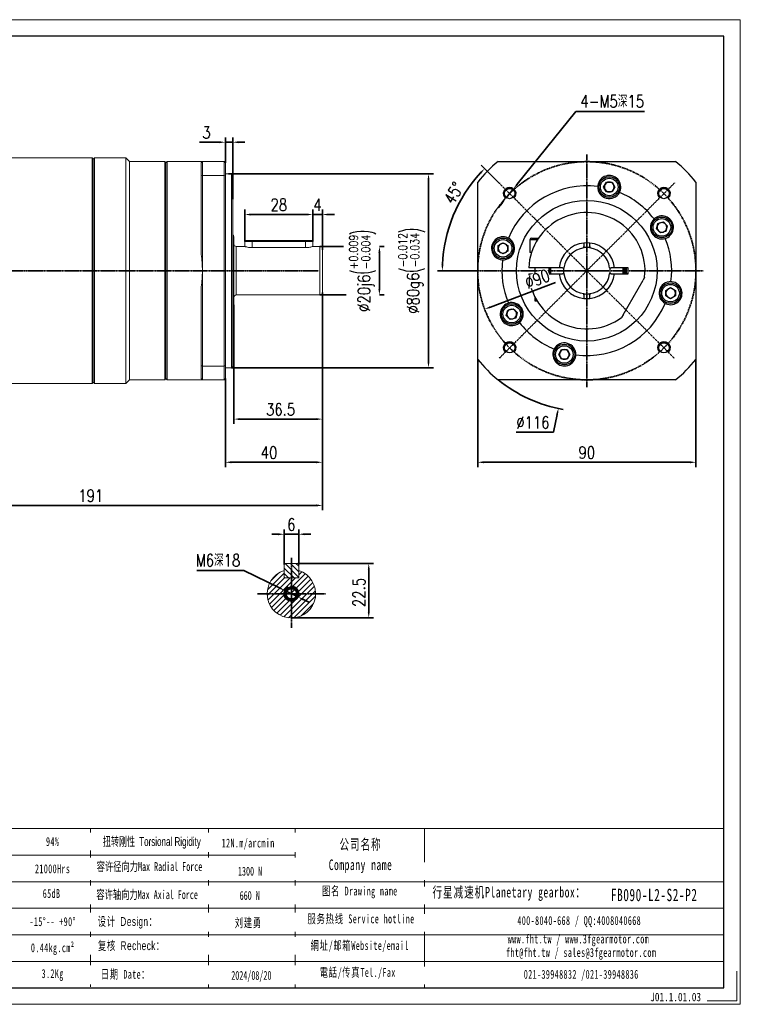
# Model space of a CAD drawing. Header units: millimetres. Extents: x 6126 to 6700, y -853 to -447.
# Tile 6 of 6: x 6403 to 6700, y -853 to -447. Entities that reach past the tile are written whole.
import ezdxf

# ---------------------------------------------------------------- set-up
doc = ezdxf.new("R2010")
doc.units = ezdxf.units.MM
doc.set_wipeout_variables(frame=1)
doc.header["$PDSIZE"] = -5
doc.linetypes.add('CENTER', pattern=[0.6, 0.375, -0.075, 0.075, -0.075])
doc.layers.get('0').update_dxf_attribs({"lineweight": 18})
doc.layers.get('Defpoints').update_dxf_attribs({"lineweight": 18})
for name, color, linetype, lineweight in [('1轮廓实线层', 7, 'Continuous', 70), ('2细线层', 4, 'Continuous', 35), ('3中心线层', 1, 'CENTER', 35), ('5剖面线层', 2, 'Continuous', 35), ('6文字层', 3, 'Continuous', 35), ('7标注层', 4, 'Continuous', 35), ('SLD-0', 7, 'Continuous', 18), ('图框_外框线', 7, 'Continuous', 18), ('标注线', 7, 'Continuous', 18)]:
    doc.layers.add(name, color=color, linetype=linetype, lineweight=lineweight)
doc.styles.add('TH_GBDIM', font='romans.shx', dxfattribs={"width": 0.8, "bigfont": 'gbcbig.shx'})
doc.styles.add('标准', font='txt', dxfattribs={"width": 0.667})
doc.styles.add('样式 1', font='txt', dxfattribs={"width": 0.8})
doc.dimstyles.new('TH_GBDIM', dxfattribs={"dimtxt": 5, "dimasz": 2.5, "dimexe": 2, "dimexo": 0, "dimgap": 1.5, "dimtad": 1, "dimdec": 1, "dimdsep": 46, "dimtxsty": 'TH_GBDIM', "dimcen": 2.5, "dimclrd": 130, "dimclre": 130, "dimclrt": 3, "dimadec": 0, "dimazin": 2, "dimtfac": 0.714286, "dimtdec": 1, "dimtmove": 0, "dimatfit": 3, "dimfxl": 1, "dimtzin": 0, "dimlwd": -1, "dimlwe": -1, "dimarcsym": 0})

# ---------------------------------------------------------------- blocks, each defined once
blk = doc.blocks.new('*U77')
at = {"layer": '3中心线层'}
blk.add_line((-18.12, -18.12), (18.12, 18.12), dxfattribs=at)
blk = doc.blocks.new('*U76')
at = {"layer": '1轮廓实线层', "color": 0, "linetype": 'ByBlock', "lineweight": -2, "transparency": 16777216}
for p, rotation in [((2055.7, 7340.05), 90), ((2055.7, 7303.8), 180), ((2091.95, 7303.8), 270)]:
    blk.add_blockref('*U77', p, dxfattribs=dict(at, rotation=rotation))
blk.add_blockref('*U77', (2091.95, 7340.05), dxfattribs=at)
blk = doc.blocks.new('*D78')
at = {"layer": '7标注层', "color": 130}
for p, q in [((6600.37, -513.81), (6593.08, -506.51)), ((6588.62, -550.05), (6575.04, -550.05))]:
    blk.add_line(p, q, dxfattribs=at)
blk.add_arc((6636.62, -550.05), 59.58, 137.4045, 177.5955, dxfattribs=at)
for points in [[(6593.06, -510.02), (6592.46, -509.44), (6594.49, -507.93)], [(6576.68, -547.55), (6577.51, -547.56), (6577.04, -550.05)]]:
    blk.add_solid(points, dxfattribs=at)
at = {"layer": 'Defpoints', "color": 0}
for p in [(6600.37, -513.81), (6579.07, -534.63), (6588.62, -550.05), (6636.62, -550.05), (6697.12, -550.05)]:
    blk.add_point(p, dxfattribs=at)
at = {"layer": '7标注层', "color": 3, "insert": (6581.72, -517.99), "char_height": 5, "attachment_point": 5, "rotation": 59.7095, "style": 'TH_GBDIM'}
blk.add_mtext('45%%d', dxfattribs=at)
blk = doc.blocks.new('*D79')
at = {"layer": '7标注层', "color": 130}
for p, q in [((6591.62, -586.65), (6591.62, -631.05)), ((6681.62, -586.65), (6681.62, -631.05)), ((6594.12, -629.05), (6679.12, -629.05))]:
    blk.add_line(p, q, dxfattribs=at)
for points in [[(6594.12, -628.63), (6594.12, -629.47), (6591.62, -629.05)], [(6679.12, -629.47), (6679.12, -628.63), (6681.62, -629.05)]]:
    blk.add_solid(points, dxfattribs=at)
at = {"layer": 'Defpoints', "color": 0}
for p in [(6591.62, -586.65), (6681.62, -586.65), (6681.62, -629.05)]:
    blk.add_point(p, dxfattribs=at)
at = {"layer": '7标注层', "color": 3, "insert": (6636.62, -625.05), "char_height": 5, "attachment_point": 5, "style": 'TH_GBDIM'}
blk.add_mtext('90', dxfattribs=at)
blk = doc.blocks.new('*D80')
at = {"layer": '7标注层', "color": 130}
for p, q in [((6636.62, -552.55), (6636.62, -547.55)), ((6634.12, -550.05), (6639.12, -550.05)), ((6624.37, -609.3), (6622.85, -616.65)), ((6607.45, -616.65), (6622.85, -616.65))]:
    blk.add_line(p, q, dxfattribs=at)
blk.add_arc((6636.62, -550.05), 58, 230.8833, 260.296, dxfattribs=at)
blk.add_solid([(6624.78, -609.38), (6623.96, -609.22), (6624.88, -606.85)], dxfattribs=at)
at = {"layer": 'Defpoints', "color": 0}
for p in [(6648.36, -493.25), (6624.88, -606.85)]:
    blk.add_point(p, dxfattribs=at)
at = {"layer": '7标注层', "color": 3, "insert": (6614.4, -612.65), "char_height": 5, "attachment_point": 5, "style": 'TH_GBDIM'}
blk.add_mtext('{∅116}{}{}', dxfattribs=at)
blk = doc.blocks.new('*D81')
at = {"layer": '7标注层', "color": 130}
for p, q in [((6632.06, -484.35), (6607.93, -514.34)), ((6660.37, -484.35), (6632.06, -484.35)), ((6603.23, -520.18), (6606.37, -516.29)), ((6601.66, -522.13), (6600.1, -524.08))]:
    blk.add_line(p, q, dxfattribs=at)
for points in [[(6607.61, -514.08), (6608.26, -514.6), (6606.37, -516.29)], [(6601.99, -522.39), (6601.34, -521.87), (6603.23, -520.18)]]:
    blk.add_solid(points, dxfattribs=at)
at = {"layer": 'Defpoints', "color": 0}
for p in [(6606.37, -516.29), (6603.23, -520.18)]:
    blk.add_point(p, dxfattribs=at)
at = {"layer": '7标注层', "color": 3, "insert": (6647.11, -480.16), "char_height": 5, "attachment_point": 5, "style": 'TH_GBDIM'}
blk.add_mtext('{4-M5深15}{}{}', dxfattribs=at)
blk = doc.blocks.new('*D82')
at = {"layer": '7标注层', "color": 130}
blk.add_line((6623.72, -554.92), (6596.85, -565.05), dxfattribs=at)
blk.add_solid([(6596.71, -564.66), (6597, -565.44), (6594.51, -565.93)], dxfattribs=at)
at = {"layer": 'Defpoints', "color": 0}
for p in [(6678.72, -534.18), (6594.51, -565.93)]:
    blk.add_point(p, dxfattribs=at)
at = {"layer": '7标注层', "color": 3, "insert": (6616.18, -553.49), "char_height": 5, "attachment_point": 5, "rotation": 20.6615, "style": 'TH_GBDIM'}
blk.add_mtext('∅90', dxfattribs=at)
blk = doc.blocks.new('*D88')
at = {"layer": '7标注层', "color": 130}
for p, q in [((6527.59, -559.05), (6527.59, -648.84)), ((6336.59, -594.65), (6336.59, -648.84)), ((6339.09, -646.84), (6525.09, -646.84))]:
    blk.add_line(p, q, dxfattribs=at)
for points in [[(6339.09, -646.43), (6339.09, -647.26), (6336.59, -646.84)], [(6525.09, -647.26), (6525.09, -646.43), (6527.59, -646.84)]]:
    blk.add_solid(points, dxfattribs=at)
at = {"layer": 'Defpoints', "color": 0}
for p in [(6527.59, -559.05), (6336.59, -594.65), (6527.59, -646.84)]:
    blk.add_point(p, dxfattribs=at)
at = {"layer": '7标注层', "color": 3, "insert": (6432.09, -642.84), "char_height": 5, "attachment_point": 5, "style": 'TH_GBDIM'}
blk.add_mtext('191', dxfattribs=at)
blk = doc.blocks.new('*D89')
at = {"layer": '7标注层', "color": 130}
for p, q in [((6526.59, -540.05), (6536.31, -540.05)), ((6551.08, -540.05), (6553.09, -540.05)), ((6551.09, -557.55), (6551.09, -542.55)), ((6526.59, -560.05), (6537.44, -560.05)), ((6551.18, -560.05), (6553.09, -560.05))]:
    blk.add_line(p, q, dxfattribs=at)
for points in [[(6551.5, -542.55), (6550.67, -542.55), (6551.09, -540.05)], [(6550.67, -557.55), (6551.5, -557.55), (6551.09, -560.05)]]:
    blk.add_solid(points, dxfattribs=at)
at = {"layer": 'Defpoints', "color": 0}
for p in [(6526.59, -540.05), (6551.09, -540.05), (6526.59, -560.05)]:
    blk.add_point(p, dxfattribs=at)
at = {"layer": '7标注层', "color": 3, "insert": (6544.14, -550.05), "char_height": 5, "attachment_point": 5, "rotation": 90, "style": 'TH_GBDIM'}
blk.add_mtext('{%%c20}{}{j6\\H0.7143x;{\\H2x;\\W0.5;(}\\S+0.009^ -0.004;{\\H2x;\\W0.5;)}}', dxfattribs=at)
blk = doc.blocks.new('*D90')
at = {"layer": '7标注层', "color": 130}
for p, q in [((6488.84, -510.05), (6573.34, -510.05)), ((6571.34, -512.55), (6571.34, -587.55)), ((6490.09, -590.05), (6573.34, -590.05))]:
    blk.add_line(p, q, dxfattribs=at)
for points in [[(6571.76, -512.55), (6570.93, -512.55), (6571.34, -510.05)], [(6570.93, -587.55), (6571.76, -587.55), (6571.34, -590.05)]]:
    blk.add_solid(points, dxfattribs=at)
at = {"layer": 'Defpoints', "color": 0}
for p in [(6488.84, -510.05), (6490.09, -590.05), (6571.34, -590.05)]:
    blk.add_point(p, dxfattribs=at)
at = {"layer": '7标注层', "color": 3, "insert": (6564.4, -550.05), "char_height": 5, "attachment_point": 5, "rotation": 90, "style": 'TH_GBDIM'}
blk.add_mtext('{%%c80}{}{g6\\H0.7143x;{\\H2x;\\W0.5;(}\\S-0.012^ -0.034;{\\H2x;\\W0.5;)}}', dxfattribs=at)
blk = doc.blocks.new('*D91')
at = {"layer": '7标注层', "color": 130}
for p, q in [((6527.59, -559.05), (6527.59, -613.25)), ((6491.09, -564.05), (6491.09, -613.25)), ((6525.09, -611.25), (6493.59, -611.25))]:
    blk.add_line(p, q, dxfattribs=at)
for points in [[(6493.59, -610.84), (6493.59, -611.67), (6491.09, -611.25)], [(6525.09, -611.67), (6525.09, -610.84), (6527.59, -611.25)]]:
    blk.add_solid(points, dxfattribs=at)
at = {"layer": 'Defpoints', "color": 0}
for p in [(6527.59, -559.05), (6491.09, -564.05), (6491.09, -611.25)]:
    blk.add_point(p, dxfattribs=at)
at = {"layer": '7标注层', "color": 3, "insert": (6510.34, -607.25), "char_height": 5, "attachment_point": 5, "style": 'TH_GBDIM'}
blk.add_mtext('36.5', dxfattribs=at)
blk = doc.blocks.new('*D92')
at = {"layer": '7标注层', "color": 130}
for p, q in [((6527.59, -559.05), (6527.59, -631.05)), ((6487.59, -594.55), (6487.59, -631.05)), ((6525.09, -629.05), (6490.09, -629.05))]:
    blk.add_line(p, q, dxfattribs=at)
for points in [[(6490.09, -628.63), (6490.09, -629.47), (6487.59, -629.05)], [(6525.09, -629.47), (6525.09, -628.63), (6527.59, -629.05)]]:
    blk.add_solid(points, dxfattribs=at)
at = {"layer": 'Defpoints', "color": 0}
for p in [(6527.59, -559.05), (6487.59, -594.55), (6487.59, -629.05)]:
    blk.add_point(p, dxfattribs=at)
at = {"layer": '7标注层', "color": 3, "insert": (6505.59, -625.05), "char_height": 5, "attachment_point": 5, "style": 'TH_GBDIM'}
blk.add_mtext('40', dxfattribs=at)
blk = doc.blocks.new('*D93')
at = {"layer": '7标注层', "color": 130}
for p, q in [((6487.59, -505.55), (6487.59, -495.04)), ((6490.59, -520.55), (6490.59, -495.04)), ((6485.09, -497.04), (6476.92, -497.04)), ((6490.59, -497.04), (6487.59, -497.04)), ((6493.09, -497.04), (6495.59, -497.04))]:
    blk.add_line(p, q, dxfattribs=at)
for points in [[(6485.09, -497.46), (6485.09, -496.63), (6487.59, -497.04)], [(6493.09, -496.63), (6493.09, -497.46), (6490.59, -497.04)]]:
    blk.add_solid(points, dxfattribs=at)
at = {"layer": 'Defpoints', "color": 0}
for p in [(6487.59, -497.04), (6487.59, -505.55), (6490.59, -520.55)]:
    blk.add_point(p, dxfattribs=at)
at = {"layer": '7标注层', "color": 3, "insert": (6479.76, -493.04), "char_height": 5, "attachment_point": 5, "style": 'TH_GBDIM'}
blk.add_mtext('3', dxfattribs=at)
blk = doc.blocks.new('*D94')
at = {"layer": '7标注层', "color": 130}
for p, q in [((6495.59, -537.95), (6495.59, -524.86)), ((6498.09, -526.86), (6521.09, -526.86)), ((6523.59, -537.95), (6523.59, -524.86))]:
    blk.add_line(p, q, dxfattribs=at)
for points in [[(6498.09, -526.45), (6498.09, -527.28), (6495.59, -526.86)], [(6521.09, -527.28), (6521.09, -526.45), (6523.59, -526.86)]]:
    blk.add_solid(points, dxfattribs=at)
at = {"layer": 'Defpoints', "color": 0}
for p in [(6523.59, -526.86), (6495.59, -537.95), (6523.59, -537.95)]:
    blk.add_point(p, dxfattribs=at)
at = {"layer": '7标注层', "color": 3, "insert": (6509.59, -522.86), "char_height": 5, "attachment_point": 5, "style": 'TH_GBDIM'}
blk.add_mtext('28', dxfattribs=at)
blk = doc.blocks.new('*D95')
at = {"layer": '7标注层', "color": 130}
for p, q in [((6521.09, -526.86), (6518.59, -526.86)), ((6523.59, -537.95), (6523.59, -524.86)), ((6527.59, -526.86), (6523.59, -526.86)), ((6527.59, -541.49), (6527.59, -524.86)), ((6530.09, -526.86), (6532.59, -526.86))]:
    blk.add_line(p, q, dxfattribs=at)
for points in [[(6521.09, -527.28), (6521.09, -526.45), (6523.59, -526.86)], [(6530.09, -526.45), (6530.09, -527.28), (6527.59, -526.86)]]:
    blk.add_solid(points, dxfattribs=at)
at = {"layer": 'Defpoints', "color": 0}
for p in [(6523.59, -526.86), (6523.59, -537.95), (6527.59, -541.49)]:
    blk.add_point(p, dxfattribs=at)
at = {"layer": '7标注层', "color": 3, "insert": (6525.59, -522.86), "char_height": 5, "attachment_point": 5, "style": 'TH_GBDIM'}
blk.add_mtext('{4}{}{}', dxfattribs=at)
blk = doc.blocks.new('*D102')
at = {"layer": '7标注层', "color": 130}
for p, q in [((6511.8, -671.17), (6511.8, -656.73)), ((6517.8, -671.17), (6517.8, -656.73)), ((6509.3, -658.73), (6506.8, -658.73)), ((6511.8, -658.73), (6517.8, -658.73)), ((6520.3, -658.73), (6522.8, -658.73))]:
    blk.add_line(p, q, dxfattribs=at)
for points in [[(6509.3, -659.15), (6509.3, -658.31), (6511.8, -658.73)], [(6520.3, -658.31), (6520.3, -659.15), (6517.8, -658.73)]]:
    blk.add_solid(points, dxfattribs=at)
at = {"layer": 'Defpoints', "color": 0}
for p in [(6517.8, -658.73), (6511.8, -671.17), (6517.8, -671.17)]:
    blk.add_point(p, dxfattribs=at)
at = {"layer": '7标注层', "color": 3, "insert": (6514.8, -654.73), "char_height": 5, "attachment_point": 5, "style": 'TH_GBDIM'}
blk.add_mtext('6', dxfattribs=at)
blk = doc.blocks.new('*D103')
at = {"layer": '7标注层', "color": 130}
for p, q in [((6517.4, -670.77), (6548.7, -670.77)), ((6546.7, -673.27), (6546.7, -690.77)), ((6514.8, -693.27), (6548.7, -693.27))]:
    blk.add_line(p, q, dxfattribs=at)
for points in [[(6547.11, -673.27), (6546.28, -673.27), (6546.7, -670.77)], [(6546.28, -690.77), (6547.11, -690.77), (6546.7, -693.27)]]:
    blk.add_solid(points, dxfattribs=at)
at = {"layer": 'Defpoints', "color": 0}
for p in [(6517.4, -670.77), (6514.8, -693.27), (6546.7, -693.27)]:
    blk.add_point(p, dxfattribs=at)
at = {"layer": '7标注层', "color": 3, "insert": (6542.7, -682.74), "char_height": 5, "attachment_point": 5, "rotation": 90, "style": 'TH_GBDIM'}
blk.add_mtext('22.5', dxfattribs=at)
blk = doc.blocks.new('*D104')
at = {"layer": '7标注层', "color": 130}
for p, q in [((6475.75, -673.66), (6495.12, -673.66)), ((6495.12, -673.66), (6509.86, -680.86)), ((6517.5, -684.59), (6512.11, -681.95)), ((6519.75, -685.68), (6521.99, -686.78))]:
    blk.add_line(p, q, dxfattribs=at)
blk.add_arc((6514.8, -683.27), 3, 115.0406, 172.5, dxfattribs=at)
for points in [[(6509.68, -681.23), (6510.04, -680.48), (6512.11, -681.95)], [(6519.93, -685.31), (6519.56, -686.06), (6517.5, -684.59)]]:
    blk.add_solid(points, dxfattribs=at)
at = {"layer": 'Defpoints', "color": 0}
for p in [(6512.11, -681.95), (6517.5, -684.59)]:
    blk.add_point(p, dxfattribs=at)
at = {"layer": '7标注层', "color": 3, "insert": (6484.54, -669.47), "char_height": 5, "attachment_point": 5, "style": 'TH_GBDIM'}
blk.add_mtext('{M6深18}{}{}', dxfattribs=at)

msp = doc.modelspace()

# ---------------------------------------------------------------- hatches: boundary and pattern name
at = {"layer": '5剖面线层'}
h = msp.add_hatch(dxfattribs=at)
h.set_pattern_fill('ANSI31', color=256, scale=0.5)
h.set_pattern_definition([(45, (6170.694, -854.204), (-1.122532, 1.122532), [])])
h.paths.add_polyline_path([(6517.803191, -673.731496), (6517.803191, -676.770888), (6514.803191, -676.770888), (6514.803191, -680.270888, -0.4142135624), (6517.803191, -683.270888), (6520.803191, -683.270888), (6524.803191, -683.270888, 0.3275382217)])
h.paths.add_polyline_path([(6524.803191, -683.270888), (6520.803191, -683.270888), (6517.803191, -683.270888, -0.4142135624), (6514.803191, -686.270888), (6514.803191, -689.270888), (6514.803191, -693.270888, 0.4142135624)])
h.paths.add_polyline_path([(6514.803191, -686.270888, -0.4142135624), (6511.803191, -683.270888), (6508.803191, -683.270888), (6504.803191, -683.270888, 0.4142135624), (6514.803191, -693.270888)])
h.paths.add_polyline_path([(6514.803191, -676.770888), (6511.803191, -676.770888), (6511.803191, -673.731496, 0.3275382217), (6504.803191, -683.270888), (6508.803191, -683.270888), (6512.253191, -683.270888, -0.4142135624), (6514.803191, -680.720888), (6514.803191, -677.270888)])
h.paths.add_polyline_path([(6514.803191, -680.270888), (6514.803191, -680.720888, -0.4142135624), (6517.353191, -683.270888), (6517.803191, -683.270888, 0.4142135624)], flags=17)
h.paths.add_polyline_path([(6517.803191, -683.270888), (6517.353191, -683.270888, -0.4142135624), (6514.803191, -685.820888), (6514.803191, -686.270888, 0.4142135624)])
h.paths.add_polyline_path([(6514.803191, -680.720888), (6514.803191, -683.270888), (6517.353191, -683.270888, 0.4142135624)], flags=16)
h = msp.add_hatch(dxfattribs=at)
h.set_pattern_fill('ANSI31', color=256, scale=0.5, angle=90)
h.set_pattern_definition([(135, (6187.5251, -846.8202), (-1.122532, -1.122532), [])])
h.paths.add_polyline_path([(6514.803191, -676.770888), (6517.403191, -676.770888), (6517.803191, -676.370888), (6517.803191, -673.687883), (6517.803191, -671.170888), (6517.403191, -670.770888), (6514.803191, -670.770888)])
h.paths.add_polyline_path([(6514.803191, -670.770888), (6512.203191, -670.770888), (6511.803191, -671.170888), (6511.803191, -676.370888), (6512.203191, -676.770888), (6514.803191, -676.770888)])

# ---------------------------------------------------------------- linework, layer by layer
at = {"color": 7, "linetype": 'Continuous', "lineweight": 15}
for p, q in [((6432.589203, -503.55323), (6395.589203, -503.55323)), ((6433.089203, -504.05323), (6432.589203, -503.55323)), ((6432.589203, -550.05323), (6432.589203, -503.55323)), ((6433.589203, -503.55323), (6433.089203, -504.05323)), ((6433.089203, -504.05323), (6433.089203, -550.05323)), ((6433.089203, -596.05323), (6433.089203, -504.05323)), ((6446.589203, -503.55323), (6433.589203, -503.55323)), ((6433.589203, -503.55323), (6433.589203, -596.55323)), ((6448.089203, -505.05323), (6446.589203, -503.55323)), ((6446.589203, -503.55323), (6446.589203, -596.55323)), ((6462.589203, -505.05323), (6448.089203, -505.05323)), ((6448.089203, -505.05323), (6448.089203, -595.05323)), ((6463.089203, -505.55323), (6462.589203, -505.05323)), ((6462.589203, -595.05323), (6462.589203, -505.05323)), ((6463.589203, -505.05323), (6463.089203, -505.55323)), ((6463.089203, -594.55323), (6463.089203, -505.55323)), ((6478.089203, -505.05323), (6463.589203, -505.05323)), ((6463.589203, -505.05323), (6463.589203, -595.05323)), ((6477.589203, -505.55323), (6478.089203, -505.05323)), ((6477.589203, -510.934021), (6477.589203, -505.55323)), ((6478.089203, -505.05323), (6478.089203, -510.745947)), ((6478.089203, -505.05323), (6487.089203, -505.05323)), ((6487.089203, -510.745947), (6487.089203, -505.05323)), ((6487.589203, -505.55323), (6487.089203, -505.05323)), ((6487.589203, -505.55323), (6487.589203, -510.934021)), ((6477.589203, -510.934021), (6478.089203, -510.745947)), ((6477.589203, -543.363686), (6477.589203, -510.934021)), ((6487.089203, -510.745947), (6478.089203, -510.745947)), ((6478.089203, -510.745947), (6478.089203, -550.05323)), ((6487.089203, -510.745947), (6487.589203, -510.934021)), ((6487.089203, -589.360513), (6487.089203, -510.745947)), ((6490.089203, -510.05323), (6487.589203, -510.05323)), ((6487.589203, -510.934021), (6487.589203, -589.172439)), ((6490.589203, -510.55323), (6490.089203, -510.05323)), ((6490.089203, -590.05323), (6490.089203, -510.05323)), ((6490.589203, -510.55323), (6490.589203, -589.55323)), ((6491.089203, -536.05323), (6491.089203, -550.05323)), ((6495.589203, -540.05323), (6492.089203, -540.05323)), ((6492.089203, -540.05323), (6492.089203, -550.05323)), ((6495.989203, -537.55323), (6495.589203, -537.95323)), ((6495.589203, -537.95323), (6495.589203, -540.05323)), ((6498.589203, -537.95323), (6495.589203, -537.95323)), ((6495.989203, -537.55323), (6498.589203, -537.55323)), ((6498.589203, -537.55323), (6498.589203, -537.95323)), ((6498.589203, -537.55323), (6520.589203, -537.55323)), ((6520.589203, -537.95323), (6498.589203, -537.95323)), ((6498.589203, -540.513838), (6498.589203, -537.95323)), ((6520.589203, -537.95323), (6520.589203, -537.55323)), ((6520.589203, -537.55323), (6523.189203, -537.55323)), ((6523.589203, -537.95323), (6520.589203, -537.95323)), ((6520.589203, -540.513838), (6520.589203, -537.95323)), ((6523.589203, -537.95323), (6523.189203, -537.55323)), ((6523.589203, -540.078069), (6523.589203, -537.95323)), ((6526.589203, -540.05323), (6523.589203, -540.05323)), ((6526.589203, -550.05323), (6526.589203, -540.05323)), ((6498.589203, -540.513838), (6520.589203, -540.513838)), ((6527.589203, -541.05323), (6527.589203, -550.05323)), ((6432.589203, -596.55323), (6432.589203, -550.05323)), ((6433.089203, -550.05323), (6433.089203, -596.05323)), ((6478.089203, -550.05323), (6478.089203, -589.360513)), ((6491.089203, -550.05323), (6491.089203, -564.05323)), ((6492.089203, -550.05323), (6492.089203, -560.05323)), ((6526.589203, -560.05323), (6526.589203, -550.05323)), ((6527.589203, -550.05323), (6527.589203, -559.05323)), ((6477.589203, -589.172439), (6477.589203, -556.742774)), ((6492.089203, -560.05323), (6526.589203, -560.05323)), ((6477.589203, -589.172439), (6478.089203, -589.360513)), ((6477.589203, -594.55323), (6477.589203, -589.172439)), ((6478.089203, -589.360513), (6487.089203, -589.360513)), ((6478.089203, -589.360513), (6478.089203, -595.05323)), ((6487.089203, -589.360513), (6487.589203, -589.172439)), ((6487.089203, -595.05323), (6487.089203, -589.360513)), ((6487.589203, -589.172439), (6487.589203, -594.55323)), ((6487.589203, -590.05323), (6490.089203, -590.05323)), ((6490.089203, -590.05323), (6490.589203, -589.55323)), ((6395.589203, -596.55323), (6432.589203, -596.55323)), ((6432.589203, -596.55323), (6433.089203, -596.05323)), ((6433.089203, -596.05323), (6433.589203, -596.55323)), ((6433.589203, -596.55323), (6446.589203, -596.55323)), ((6446.589203, -596.55323), (6448.089203, -595.05323)), ((6448.089203, -595.05323), (6462.589203, -595.05323)), ((6462.589203, -595.05323), (6463.089203, -594.55323)), ((6463.089203, -594.55323), (6463.589203, -595.05323)), ((6463.589203, -595.05323), (6478.089203, -595.05323)), ((6477.589203, -594.55323), (6478.089203, -595.05323)), ((6487.089203, -595.05323), (6478.089203, -595.05323)), ((6487.089203, -595.05323), (6487.589203, -594.55323)), ((6512.203191, -670.770888), (6511.803191, -671.170888)), ((6511.803191, -676.370888), (6511.803191, -671.170888)), ((6511.803191, -673.687883), (6511.803191, -676.770888)), ((6512.203191, -670.770888), (6517.403191, -670.770888)), ((6517.803191, -671.170888), (6517.403191, -670.770888)), ((6517.803191, -671.170888), (6517.803191, -676.370888)), ((6517.803191, -676.770888), (6517.803191, -673.687883)), ((6511.803191, -676.370888), (6512.203191, -676.770888)), ((6517.803191, -676.770888), (6511.803191, -676.770888)), ((6512.203191, -676.770888), (6517.403191, -676.770888)), ((6517.403191, -676.770888), (6517.803191, -676.370888))]:
    msp.add_line(p, q, dxfattribs=at)
for centre, radius, start, end in [((6490.089203, -536.05323), 1, 0, 60), ((6492.089203, -539.05323), 1, 180, 270), ((6526.589203, -541.05323), 1, 0, 90), ((6433.089203, -550.05323), 45, 0, 8.54907883), ((6433.089203, -550.05323), 45, 351.45092117, 0), ((6492.089203, -561.05323), 1, 90, 180), ((6526.589203, -559.05323), 1, 270, 0), ((6490.089203, -564.05323), 1, 300, 0)]:
    msp.add_arc(centre, radius, start, end, dxfattribs=at)
msp.add_arc((6514.803191, -683.270888), 10, 107.45760312, 72.54239688)
for points, knots in [([(6495.623286, -540.063353), (6495.613266, -540.060381), (6495.569144, -540.047292), (6495.816556, -540.121533), (6496.343708, -540.260257), (6497.149905, -540.419381), (6497.950108, -540.504755), (6498.440867, -540.51173), (6498.589203, -540.513838)], [0, 0, 0, 0, 0.0602506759, 0.2653070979, 0.472820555, 0.6883255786, 0.9057939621, 1, 1, 1, 1]), ([(6520.589203, -540.513838), (6520.917821, -540.503642), (6521.57469, -540.483261), (6522.45742, -540.341481), (6523.137653, -540.184812), (6523.543671, -540.067047), (6523.551792, -540.064427), (6523.555121, -540.063353)], [0, 0, 0, 0, 0.2081870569, 0.4161412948, 0.6300744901, 0.8483415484, 1, 1, 1, 1])]:
    msp.add_open_spline(points, degree=3, knots=knots, dxfattribs=at)
at = {"layer": '1轮廓实线层', "linetype": 'Continuous', "lineweight": 30}
for p, q in [((6600.026624, -505.053229), (6673.211322, -505.053229)), ((6591.618973, -586.645578), (6591.618973, -513.46088)), ((6641.156819, -514.945282), (6641.125048, -515.344509)), ((6643.562353, -515.521381), (6644.717053, -513.521381)), ((6644.717053, -517.521381), (6643.562353, -515.521381)), ((6644.717053, -513.521381), (6647.026454, -513.521381)), ((6647.026454, -513.521381), (6648.181155, -515.521381)), ((6648.181155, -515.521381), (6647.026454, -517.521381)), ((6681.618973, -513.46088), (6681.618973, -586.645578)), ((6647.026454, -517.521381), (6644.717053, -517.521381)), ((6650.070958, -517.741558), (6650.243057, -517.379932)), ((6664.652782, -528.436903), (6664.348021, -528.696734)), ((6665.348671, -532.775946), (6665.946388, -530.545236)), ((6665.946388, -530.545236), (6668.177098, -529.947519)), ((6668.177098, -529.947519), (6669.810091, -531.580512)), ((6669.810091, -531.580512), (6669.212374, -533.811222)), ((6666.981664, -534.408939), (6665.348671, -532.775946)), ((6669.212374, -533.811222), (6666.981664, -534.408939)), ((6600.087125, -539.645748), (6602.087125, -538.491047)), ((6600.087125, -541.955149), (6600.087125, -539.645748)), ((6602.087125, -538.491047), (6604.087125, -539.645748)), ((6604.307302, -536.601244), (6603.945676, -536.429146)), ((6604.087125, -539.645748), (6604.087125, -541.955149)), ((6613.118973, -537.303229), (6613.118973, -542.553229)), ((6616.28581, -537.303229), (6613.118973, -537.303229)), ((6613.868973, -536.553229), (6616.775838, -536.553229)), ((6635.368973, -538.621366), (6635.368973, -539.023837)), ((6635.368973, -539.023837), (6635.368973, -540.053705)), ((6637.868973, -539.023837), (6637.868973, -538.621366)), ((6637.868973, -540.053705), (6637.868973, -539.023837)), ((6668.978765, -536.717417), (6669.356165, -536.583401)), ((6602.087125, -543.109849), (6600.087125, -541.955149)), ((6604.087125, -541.955149), (6602.087125, -543.109849)), ((6613.820947, -542.553229), (6613.118973, -542.553229)), ((6601.511026, -545.515383), (6601.910252, -545.547154)), ((6613.152241, -548.803229), (6612.651547, -548.803229)), ((6612.651547, -551.303229), (6613.152241, -551.303229)), ((6624.684255, -548.803229), (6613.152241, -548.803229)), ((6613.152241, -551.303229), (6624.684255, -551.303229)), ((6615.118973, -548.803229), (6615.118973, -551.303229)), ((6621.118973, -551.303229), (6621.118973, -548.803229)), ((6621.319953, -548.803229), (6621.268973, -550.053229)), ((6621.268973, -550.053229), (6621.319953, -551.303229)), ((6625.18711, -548.803229), (6624.684255, -548.803229)), ((6624.684255, -551.303229), (6625.18711, -551.303229)), ((6625.58958, -548.803229), (6625.18711, -548.803229)), ((6625.18711, -551.303229), (6625.58958, -551.303229)), ((6626.619449, -548.803229), (6625.58958, -548.803229)), ((6625.58958, -551.303229), (6626.619449, -551.303229)), ((6647.648365, -548.803229), (6646.618497, -548.803229)), ((6646.618497, -551.303229), (6647.648365, -551.303229)), ((6648.050836, -548.803229), (6647.648365, -548.803229)), ((6647.648365, -551.303229), (6648.050836, -551.303229)), ((6648.553691, -548.803229), (6648.050836, -548.803229)), ((6648.050836, -551.303229), (6648.553691, -551.303229)), ((6653.618973, -548.803229), (6648.553691, -548.803229)), ((6648.553691, -551.303229), (6653.618973, -551.303229)), ((6653.618973, -551.303229), (6653.618973, -548.803229)), ((6651.540854, -568.207773), (6659.80221, -553.898685)), ((6660.467363, -552.746605), (6659.80221, -553.898685)), ((6671.72692, -554.591075), (6671.327694, -554.559304)), ((6635.368973, -560.052754), (6635.368973, -561.082622)), ((6637.868973, -561.082622), (6637.868973, -560.052754)), ((6669.150821, -558.15131), (6671.150821, -556.996609)), ((6669.150821, -560.460711), (6669.150821, -558.15131)), ((6671.150821, -556.996609), (6673.150821, -558.15131)), ((6673.150821, -558.15131), (6673.150821, -560.460711)), ((6604.259181, -563.389041), (6603.881781, -563.523057)), ((6615.118973, -560.718594), (6615.118973, -562.303229)), ((6615.118973, -562.303229), (6615.368973, -562.553229)), ((6615.118973, -562.303229), (6615.98072, -562.303229)), ((6616.131172, -562.553229), (6615.368973, -562.553229)), ((6635.368973, -561.082622), (6635.368973, -561.485093)), ((6637.868973, -561.485093), (6637.868973, -561.082622)), ((6668.930644, -563.505214), (6669.29227, -563.677313)), ((6671.150821, -561.615411), (6669.150821, -560.460711)), ((6673.150821, -560.460711), (6671.150821, -561.615411)), ((6603.427855, -568.525946), (6604.025572, -566.295236)), ((6605.060848, -570.158939), (6603.427855, -568.525946)), ((6604.025572, -566.295236), (6606.256282, -565.697519)), ((6606.256282, -565.697519), (6607.889275, -567.330512)), ((6607.889275, -567.330512), (6607.291558, -569.561222)), ((6651.540854, -568.207773), (6650.8757, -569.359853)), ((6607.291558, -569.561222), (6605.060848, -570.158939)), ((6608.585164, -571.669555), (6608.889925, -571.409725)), ((6623.166988, -582.3649), (6622.994889, -582.726526)), ((6625.056791, -584.585077), (6626.211492, -582.585077)), ((6626.211492, -586.585077), (6625.056791, -584.585077)), ((6626.211492, -582.585077), (6628.520893, -582.585077)), ((6628.520893, -582.585077), (6629.675593, -584.585077)), ((6629.675593, -584.585077), (6628.520893, -586.585077)), ((6632.081127, -585.161176), (6632.112898, -584.76195)), ((6628.520893, -586.585077), (6626.211492, -586.585077)), ((6673.211322, -595.053229), (6600.026624, -595.053229))]:
    msp.add_line(p, q, dxfattribs=at)
at = {"layer": '1轮廓实线层', "linetype": 'Continuous', "lineweight": 30, "flags": 128}
for points in [[(6637.868973, -538.621366), (6636.618973, -538.553229), (6635.368973, -538.621366)], [(6651.917992, -551.303229), (6651.968973, -550.053229), (6651.917992, -548.803229)], [(6635.368973, -561.485093), (6636.618973, -561.553229), (6637.868973, -561.485093)]]:
    msp.add_lwpolyline(points, dxfattribs=at)
at = {"layer": '1轮廓实线层', "linetype": 'Continuous', "lineweight": 30}
for centre, radius in [((6645.871754, -515.521381), 4.25), ((6645.871754, -515.521381), 3.625), ((6604.799168, -518.233424), 2.1), ((6668.438778, -518.233424), 2.1), ((6636.618973, -550.053229), 29), ((6667.579381, -532.178229), 4.25), ((6667.579381, -532.178229), 3.625), ((6602.087125, -540.800448), 4.25), ((6602.087125, -540.800448), 3.625), ((6671.150821, -559.30601), 4.25), ((6671.150821, -559.30601), 3.625), ((6605.658565, -567.928229), 4.25), ((6605.658565, -567.928229), 3.625), ((6604.799168, -581.873034), 2.1), ((6627.366192, -584.585077), 4.25), ((6668.438778, -581.873034), 2.1), ((6627.366192, -584.585077), 3.625)]:
    msp.add_circle(centre, radius, dxfattribs=at)
at = {"layer": '1轮廓实线层'}
msp.add_circle((6514.803191, -683.270888), 2.55, dxfattribs=at)
at = {"layer": '1轮廓实线层', "linetype": 'Continuous', "lineweight": 30}
for centre, radius, start, end in [((6636.618973, -550.053229), 58, 129.11674378, 140.88325622), ((6636.618973, -550.053229), 58, 39.11674378, 50.88325622), ((6645.871754, -515.521381), 4.75, 336.96620995, 173.03379005), ((6636.618973, -550.053229), 35, 82.60292324, 157.39707676), ((6645.871754, -515.521381), 4.75, 177.86602486, 332.13397514), ((6645.871754, -515.521381), 2, 150, 210), ((6645.871754, -515.521381), 2, 90, 150), ((6645.871754, -515.521381), 2, 30, 90), ((6645.871754, -515.521381), 2, 330, 30), ((6645.871754, -515.521381), 2, 210, 270), ((6645.871754, -515.521381), 2, 270, 330), ((6636.618973, -550.053229), 35, 37.60292324, 67.39707676), ((6636.618973, -550.053229), 24, 353.55646431, 177.01449399), ((6667.579381, -532.178229), 4.75, 291.96620995, 128.03379005), ((6667.579381, -532.178229), 4.75, 132.86602486, 287.13397514), ((6667.579381, -532.178229), 2, 165, 225), ((6667.579381, -532.178229), 2, 105, 165), ((6667.579381, -532.178229), 2, 45, 105), ((6667.579381, -532.178229), 2, 345, 45), ((6667.579381, -532.178229), 2, 225, 285), ((6667.579381, -532.178229), 2, 285, 345), ((6602.087125, -540.800448), 4.75, 66.96620995, 263.03379005), ((6602.087125, -540.800448), 2, 120, 180), ((6602.087125, -540.800448), 2, 60, 120), ((6602.087125, -540.800448), 4.75, 267.86602486, 62.13397514), ((6602.087125, -540.800448), 2, 0, 60), ((6613.868973, -537.303229), 0.75, 90, 180), ((6636.618973, -550.053229), 11.5, 96.2401311, 173.7598689), ((6636.618973, -550.053229), 11.5, 6.2401311, 83.7598689), ((6636.618973, -550.053229), 35, 352.60292324, 22.39707676), ((6602.087125, -540.800448), 2, 180, 240), ((6602.087125, -540.800448), 2, 240, 300), ((6602.087125, -540.800448), 2, 300, 0), ((6636.618973, -550.053229), 9.5, 97.56084318, 172.43915682), ((6636.618973, -550.053229), 9.6, 82.51836874, 97.48163126), ((6636.618973, -550.053229), 9.5, 7.56084318, 82.43915682), ((6636.618973, -550.053229), 35, 172.60292324, 202.39707676), ((6636.618973, -550.053229), 24, 182.98550601, 306.44353569), ((6636.618973, -550.053229), 15, 175.21980815, 184.78019185), ((6636.618973, -550.053229), 11.5, 186.2401311, 263.7598689), ((6636.618973, -550.053229), 9.6, 172.51836874, 187.48163126), ((6636.618973, -550.053229), 9.5, 187.56084318, 262.43915682), ((6636.618973, -550.053229), 11.5, 276.2401311, 353.7598689), ((6636.618973, -550.053229), 9.5, 277.56084318, 352.43915682), ((6636.618973, -550.053229), 9.6, 352.51836874, 7.48163126), ((6636.618973, -550.053229), 15, 355.21980815, 4.78019185), ((6636.618973, -550.053229), 15.75, 355.44792858, 4.55207142), ((6636.618973, -550.053229), 16, 355.51920121, 4.48079879), ((6636.618973, -550.053229), 16.4, 355.6287042, 4.3712958), ((6636.618973, -550.053229), 17, 355.78326952, 4.21673048), ((6671.150821, -559.30601), 4.75, 87.86602486, 242.13397514), ((6671.150821, -559.30601), 4.75, 246.96620995, 83.03379005), ((6636.618973, -550.053229), 9.6, 262.51836874, 277.48163126), ((6671.150821, -559.30601), 2, 120, 180), ((6671.150821, -559.30601), 2, 180, 240), ((6671.150821, -559.30601), 2, 60, 120), ((6671.150821, -559.30601), 2, 0, 60), ((6671.150821, -559.30601), 2, 300, 0), ((6605.658565, -567.928229), 4.75, 111.96620995, 308.03379005), ((6605.658565, -567.928229), 4.75, 312.86602486, 107.13397514), ((6636.618973, -550.053229), 35, 262.60292324, 337.39707676), ((6671.150821, -559.30601), 2, 240, 300), ((6605.658565, -567.928229), 2, 165, 225), ((6605.658565, -567.928229), 2, 105, 165), ((6605.658565, -567.928229), 2, 45, 105), ((6605.658565, -567.928229), 2, 285, 345), ((6605.658565, -567.928229), 2, 345, 45), ((6605.658565, -567.928229), 2, 225, 285), ((6636.618973, -550.053229), 35, 217.60292324, 247.39707676), ((6627.366192, -584.585077), 4.75, 357.86602486, 152.13397514), ((6627.366192, -584.585077), 4.75, 156.96620995, 353.03379005), ((6627.366192, -584.585077), 2, 150, 210), ((6627.366192, -584.585077), 2, 90, 150), ((6627.366192, -584.585077), 2, 30, 90), ((6627.366192, -584.585077), 2, 330, 30), ((6636.618973, -550.053229), 58, 219.11674378, 230.88325622), ((6627.366192, -584.585077), 2, 210, 270), ((6627.366192, -584.585077), 2, 270, 330), ((6636.618973, -550.053229), 58, 309.11674378, 320.88325622)]:
    msp.add_arc(centre, radius, start, end, dxfattribs=at)
for points, knots in [([(6635.368973, -540.635825), (6635.368973, -540.549482), (6635.368973, -540.355387), (6635.368973, -540.161398), (6635.368973, -540.053705)], [0, 0, 0, 0, 0.4448478, 1, 1, 1, 1]), ([(6637.868973, -540.053705), (6637.868973, -540.161398), (6637.868973, -540.355387), (6637.868973, -540.549482), (6637.868973, -540.635825)], [0, 0, 0, 0, 0.5551522, 1, 1, 1, 1]), ([(6626.619449, -548.803229), (6626.727142, -548.803229), (6626.92113, -548.803229), (6627.115226, -548.803229), (6627.201569, -548.803229)], [0, 0, 0, 0, 0.5551522, 1, 1, 1, 1]), ([(6627.201569, -551.303229), (6627.115226, -551.303229), (6626.92113, -551.303229), (6626.727142, -551.303229), (6626.619449, -551.303229)], [0, 0, 0, 0, 0.4448478, 1, 1, 1, 1]), ([(6646.036377, -548.803229), (6646.12272, -548.803229), (6646.316815, -548.803229), (6646.510804, -548.803229), (6646.618497, -548.803229)], [0, 0, 0, 0, 0.4448478, 1, 1, 1, 1]), ([(6646.618497, -551.303229), (6646.510804, -551.303229), (6646.316815, -551.303229), (6646.12272, -551.303229), (6646.036377, -551.303229)], [0, 0, 0, 0, 0.5551522, 1, 1, 1, 1]), ([(6635.368973, -560.052754), (6635.368973, -559.94506), (6635.368973, -559.751072), (6635.368973, -559.556976), (6635.368973, -559.470633)], [0, 0, 0, 0, 0.5551522, 1, 1, 1, 1]), ([(6637.868973, -559.470633), (6637.868973, -559.556976), (6637.868973, -559.751072), (6637.868973, -559.94506), (6637.868973, -560.052754)], [0, 0, 0, 0, 0.4448478, 1, 1, 1, 1])]:
    msp.add_open_spline(points, degree=3, knots=knots, dxfattribs=at)
at = {"layer": '2细线层'}
for centre, radius, start, end in [((6604.799168, -518.233424), 2.5, 315, 226.59175418), ((6668.438778, -518.233424), 2.5, 315, 226.59175418), ((6604.799168, -581.873034), 2.5, 315, 226.59175418), ((6668.438778, -581.873034), 2.5, 315, 226.59175418), ((6514.803191, -683.270888), 3, 172.5, 97.5)]:
    msp.add_arc(centre, radius, start, end, dxfattribs=at)
at = {"layer": '3中心线层'}
for p, q in [((6636.618973, -502.053229), (6636.618973, -598.053229)), ((6329.706729, -550.053229), (6526.083756, -550.053229)), ((6588.618973, -550.053229), (6684.618973, -550.053229)), ((6514.803191, -668.411407), (6514.803191, -697.270888)), ((6514.803191, -677.270888), (6514.803191, -689.270888)), ((6500.803191, -683.270888), (6528.803191, -683.270888)), ((6520.803191, -683.270888), (6508.803191, -683.270888))]:
    msp.add_line(p, q, dxfattribs=at)
msp.add_circle((6636.618973, -550.053229), 45, dxfattribs=at)
at = {"layer": '图框_外框线'}
for p, q in [((6176.371045, -780.13521), (6693.076219, -780.13521)), ((6431.948371, -780.13521), (6431.948371, -845.40223)), ((6480.596625, -780.13521), (6480.596625, -845.766277)), ((6516.286821, -780.13521), (6516.286821, -845.766277)), ((6569.637899, -780.13521), (6569.637899, -845.766277)), ((6225.887899, -791.085779), (6516.286821, -791.085779)), ((6176.371045, -802.036348), (6693.076219, -802.036348)), ((6225.887899, -812.986917), (6693.076219, -812.986917)), ((6225.887899, -823.937486), (6693.076219, -823.937486)), ((6225.887899, -834.888056), (6693.076219, -834.888056))]:
    msp.add_line(p, q, dxfattribs=at)
at = {"layer": '图框_外框线', "color": 3}
msp.add_lwpolyline([(6125.643054, -852.602821), (6699.912763, -852.602821), (6699.912763, -446.512098), (6125.643054, -446.512098)], close=True, dxfattribs=at)
at = {"layer": '图框_外框线', "color": 3, "lineweight": 25}
msp.add_lwpolyline([(6159.825774, -845.766277), (6693.076219, -845.766277), (6693.076219, -453.348642), (6159.825774, -453.348642)], close=True, dxfattribs=at)
at = {"layer": '图框_外框线', "color": 3}
msp.add_lwpolyline([(6698.545454, -838.929733), (6698.545454, -851.235512), (6686.239675, -851.235512)], dxfattribs=at)

# ---------------------------------------------------------------- block references
at = {"layer": '1轮廓实线层'}
msp.add_blockref('*U76', (4562.791683, -7871.978736), dxfattribs=at)

# ---------------------------------------------------------------- texts
at = {"layer": '6文字层', "insert": (6662.770406, -847.834751), "char_height": 3.5, "width": 43.30442304, "attachment_point": 1, "style": '样式 1'}
msp.add_mtext('J01.1.01.03', dxfattribs=at)
at = {"layer": 'SLD-0', "color": 1, "attachment_point": 2, "line_spacing_factor": 1.15057, "style": '标准'}
for s, insert, char_height, width in [('\\T1.1;94%', (6416.343082, -783.631237), 3.6501897, 46.68112439), ('\\T1.1;公司名称\\PCompany name', (6543.300731, -784.458283), 4.38022769, 56.71027221), ('\\T1.1;21000Hrs', (6416.343082, -794.881524), 3.65018974, 46.68112439), ('\\T1.1;图名 Drawing name', (6543.001323, -804.05493), 3.65018974, 46.68112439), ('\\T1.1;  行星减速机Planetary gearbox：', (6602.407436, -804.158115), 4.38022769, 68.89064451), ('\\T1.1;65dB', (6415.893575, -805.070502), 3.6501897, 24.08695787), ('{\\T1.1;环境温度 Enviromental Temperature}', (6365.782917, -815.541717), 3.65018974, 167.18859948), ('\\T1.1;服务热线 Service hotline', (6543.518944, -815.532877), 3.65018974, 52.0072571), ('\\T1.1;400-8040-668 / QQ:4008040668', (6633.497503, -816.230344), 3.65018974, 106.27676815), ('\\T1.1;-15%%D-- +90%%D', (6416.343082, -816.67857), 3.65018974, 31.31233941), ('\\T1.1;www.fht.tw / www.3fgearmotor.com ', (6633.160936, -823.833198), 3.65018974, 106.3964064), ('{\\T1.1;0.44kg.cm²}', (6416.343082, -827.440549), 3.65018974, 24.68784641), ('\\T1.1;網址/邮箱Website/email', (6542.950575, -826.530328), 3.65018974, 54.13465951), ('\\T1.1;\\pxt12;fht@fht.tw / sales@3fgearmotor.com ', (6634.273367, -829.391471), 3.65018974, 106.3964064), ('\\T1.1;3.2Kg', (6416.343082, -838.114697), 3.65018974, 24.42288563), ('\\T1.1;電話/传真Tel./Fax', (6542.13277, -837.613521), 3.65018974, 54.7857408), ('\\T1.1;021-39948832 /021-39948836 ', (6634.311535, -838.411608), 3.65018974, 81.24170488)]:
    msp.add_mtext(s, dxfattribs=dict(at, insert=insert, char_height=char_height, width=width))
at = {"layer": '标注线', "color": 1, "insert": (6664.410695, -804.936333), "char_height": 5.11026564, "width": 37.18985566, "attachment_point": 2, "line_spacing_factor": 1.15057, "style": '标准'}
msp.add_mtext('\\T1.1;\\pxt5;FB090-L2-S2-P2', dxfattribs=at)

# ---------------------------------------------------------------- dimensions: what is measured, and where the dimension line sits
at = {"layer": '7标注层'}
for p1, p2, text, override, picture, middle in [((6603.232041, -520.181272), (6606.366295, -516.285576), '{4-M5深15}{}{}', {"dimgap": 1.5, "dimtad": 1, "dimtih": 0, "dimtoh": 1, "dimdec": 1, "dimlfac": 1, "dimse1": 0, "dimse2": 0, "dimsd1": 0, "dimsd2": 0, "dimtix": 0, "dimtofl": 1, "dimatfit": 3}, '*D81', (6647.107143, -484.354731)), ((6517.499185, -684.586798), (6512.107198, -681.954978), '{M6深18}{}{}', {"dimtoh": 1}, '*D104', (6484.542707, -673.662401))]:
    dim = msp.add_diameter_dim_2p(p1=p1, p2=p2, text=text, dimstyle='TH_GBDIM', override=override, dxfattribs=at)
    dim.commit()
    dim.dimension.update_dxf_attribs({"geometry": picture, "text_midpoint": middle, "dimtype": 163})
for base, p1, p2, picture, middle in [((6487.589202, -497.041828), (6490.589203, -520.55323), (6487.589202, -505.55323), '*D93', (6479.755869, -493.041828)), ((6523.589205, -526.861989), (6495.589203, -537.95323), (6523.589205, -537.95323), '*D94', (6509.589204, -522.861989)), ((6527.589205, -646.842339), (6336.589203, -594.65323), (6527.589205, -559.053229), '*D88', (6432.089204, -642.842339))]:
    dim = msp.add_linear_dim(base=base, p1=p1, p2=p2, dimstyle='TH_GBDIM', dxfattribs=at)
    dim.commit()
    dim.dimension.update_dxf_attribs({"geometry": picture, "text_midpoint": middle})
dim = msp.add_diameter_dim_2p(p1=(6648.360654, -493.254172), p2=(6624.877292, -606.852287), text='{<>}{}{}', dimstyle='TH_GBDIM', override={"dimtih": 1, "dimtoh": 1, "dimtofl": 0}, dxfattribs=at)
dim.commit()
dim.dimension.update_dxf_attribs({"geometry": '*D80', "text_midpoint": (6614.400484, -612.645228)})
dim = msp.add_angular_dim_2l(base=(6579.072449, -534.633685), line1=((6588.618973, -550.053229), (6697.118973, -550.053229)), line2=((6636.618973, -550.053229), (6600.371332, -513.805589)), dimstyle='TH_GBDIM', dxfattribs=at)
dim.commit()
dim.dimension.update_dxf_attribs({"geometry": '*D78', "text_midpoint": (6585.175843, -520.003784), "dimtype": 162})
dim = msp.add_linear_dim(base=(6571.343593, -590.05323), p1=(6488.839203, -510.05323), p2=(6490.089203, -590.05323), angle=90, text='{%%c<>}{}{g6\\H0.7143x;{\\H2x;\\W0.5;(}\\S-0.012^ -0.034;{\\H2x;\\W0.5;)}}', dimstyle='TH_GBDIM', override={"dimgap": 1.5, "dimtad": 1, "dimjust": 0, "dimdec": 1, "dimlfac": 1, "dimse1": 0, "dimse2": 0, "dimsd1": 0, "dimsd2": 0}, dxfattribs=at)
dim.commit()
dim.dimension.update_dxf_attribs({"geometry": '*D90', "text_midpoint": (6564.401307, -550.05323)})
dim = msp.add_linear_dim(base=(6523.589205, -526.861989), p1=(6527.589203, -541.489912), p2=(6523.589205, -537.95323), text='{4}{}{}', dimstyle='TH_GBDIM', dxfattribs=at)
dim.commit()
dim.dimension.update_dxf_attribs({"geometry": '*D95', "text_midpoint": (6525.589204, -526.861989), "dimtype": 160})
dim = msp.add_linear_dim(base=(6551.086025, -540.053229), p1=(6526.589203, -560.05323), p2=(6526.589203, -540.053229), angle=90, text='{%%c<>}{}{j6\\H0.7143x;{\\H2x;\\W0.5;(}\\S+0.009^ -0.004;{\\H2x;\\W0.5;)}}', dimstyle='TH_GBDIM', dxfattribs=at)
dim.commit()
dim.dimension.update_dxf_attribs({"geometry": '*D89', "text_midpoint": (6551.086025, -550.05323), "dimtype": 160})
for base, p1, p2, picture, middle in [((6487.589203, -629.051426), (6527.589205, -559.053229), (6487.589203, -594.55323), '*D92', (6505.58815, -629.051426)), ((6491.089203, -611.252988), (6527.589205, -559.053229), (6491.089203, -564.05323), '*D91', (6510.339204, -611.252988)), ((6681.618973, -629.051426), (6591.618973, -586.645578), (6681.618973, -586.645578), '*D79', (6636.618973, -629.051426))]:
    dim = msp.add_linear_dim(base=base, p1=p1, p2=p2, dimstyle='TH_GBDIM', dxfattribs=at)
    dim.commit()
    dim.dimension.update_dxf_attribs({"geometry": picture, "text_midpoint": middle, "dimtype": 160})
dim = msp.add_linear_dim(base=(6517.803191, -658.72995), p1=(6511.803191, -671.170888), p2=(6517.803191, -671.170888), dimstyle='TH_GBDIM', override={"dimexo": 0, "dimgap": 1.5, "dimtad": 1, "dimjust": 0, "dimdec": 5, "dimlfac": 1, "dimse1": 0, "dimse2": 0, "dimsd1": 0, "dimsd2": 0}, dxfattribs=at)
dim.commit()
dim.dimension.update_dxf_attribs({"geometry": '*D102', "text_midpoint": (6514.803191, -654.72995)})
dim = msp.add_linear_dim(base=(6546.695455, -693.270888), p1=(6517.403191, -670.770888), p2=(6514.803191, -693.270888), angle=90, dimstyle='TH_GBDIM', override={"dimdec": 5}, dxfattribs=at)
dim.commit()
dim.dimension.update_dxf_attribs({"geometry": '*D103', "text_midpoint": (6546.695455, -682.738815), "dimtype": 160})

# ---------------------------------------------------------------- next in the draw order: texts
at = {"layer": 'SLD-0', "color": 1, "char_height": 3.65018974, "attachment_point": 2, "style": '标准', "bg_fill": 2}
for s, insert, width in [('{\\T1.1;12N.m/arcmin}', (6496.976949, -784.257451), 46.68112439), ('{\\f宋体|b0|i0|c134|p2;容许径向力Max Radial Force}', (6456.282456, -793.96466), 167.18859948), ('{\\f宋体|b0|i0|c134|p2;容许轴向力Max Axial Force}', (6455.299036, -805.550557), 167.18859948), ('{\\fSimSun|b0|i0|c134|p2;\\T1.1;设计 \\fArial|b0|i0|c0|p34;Design\\fSimSun|b0|i0|c134|p2;：}', (6447.280321, -816.62878), 167.18859948), ('{\\fSimSun|b0|i0|c134|p2;\\T1.1;复核 \\fArial|b0|i0|c0|p34;Recheck\\fSimSun|b0|i0|c134|p2;：}', (6448.815243, -826.600447), 167.18859948), ('{\\T1.1;日期 Date：}', (6446.355892, -838.391452), 167.18859948)]:
    msp.add_mtext(s, dxfattribs=dict(at, insert=insert, width=width))

# ---------------------------------------------------------------- next in the draw order: wipeouts: each hides what was drawn before it
msp.add_wipeout([(6612.220606, -557.864505), (6610.315238, -552.811826), (6620.135437, -549.108623), (6622.040805, -554.161303)]).dxf.layer = '1轮廓实线层'

# ---------------------------------------------------------------- next in the draw order: texts
at = {"layer": 'SLD-0', "color": 1, "width": 167.18859948, "attachment_point": 2, "style": '标准', "bg_fill": 2}
for s, insert, char_height in [('{\\f宋体|b0|i0|c134|p2;\\W0.65;扭转刚性 \\fArial|b0|i0|c0|p34;Torsional Rigidity}', (6457.256137, -783.652561), 3.65018974), ('{\\fSimSun|b1|i0|c134|p2;1300 N}', (6497.742994, -795.873404), 3.65018974), ('{\\fSimSun|b1|i0|c134|p2;660 N}', (6497.608217, -805.873359), 3.65018974), ('{\\fSimSun|b0|i0|c134|p2;\\T1.1;刘建勇 }', (6497.053917, -817.153672), 3.65018974), ('2024/08/20', (6498.289606, -838.841484), 3.6501897)]:
    msp.add_mtext(s, dxfattribs=dict(at, insert=insert, char_height=char_height))

# ---------------------------------------------------------------- next in the draw order: dimensions: what is measured, and where the dimension line sits
at = {"layer": '7标注层'}
dim = msp.add_diameter_dim_2p(p1=(6678.724636, -534.175159), p2=(6594.513309, -565.931299), dimstyle='TH_GBDIM', dxfattribs=at)
dim.commit()
dim.dimension.update_dxf_attribs({"geometry": '*D82', "text_midpoint": (6617.589405, -557.22929), "dimtype": 163})

doc.saveas('drawing.dxf')
